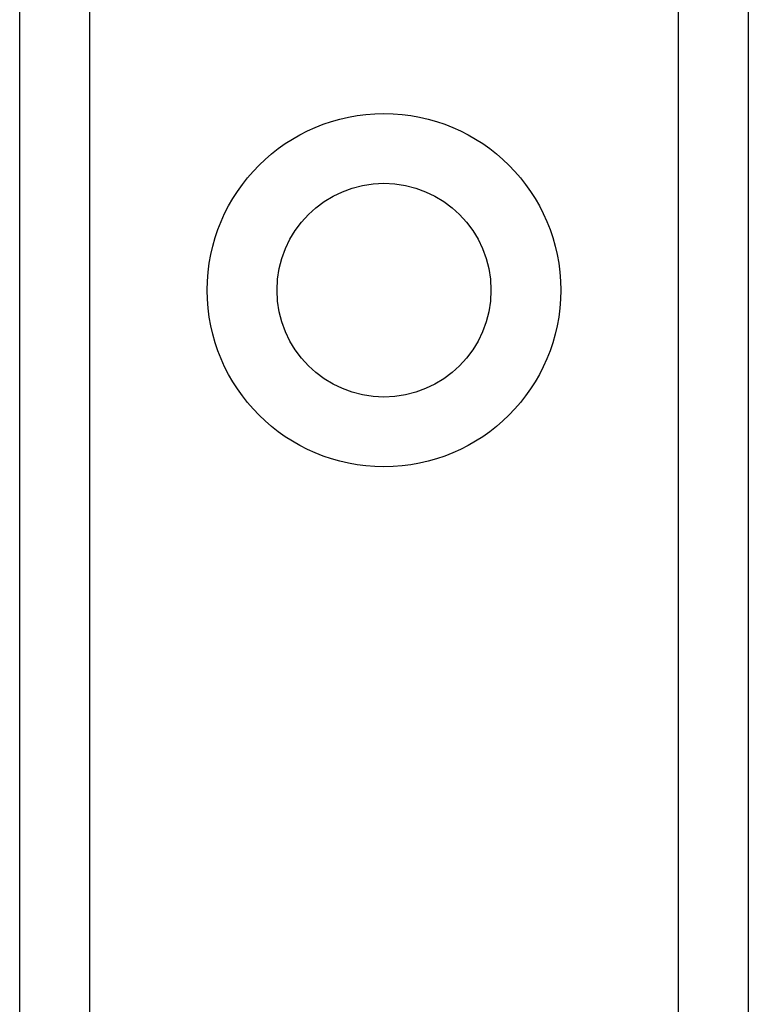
# Model space of a CAD drawing. Header units: inches. Extents: x 4.2 to 80.3, y 5.9 to 52.3.
# Tile 19 of 72: x 22.4 to 23.1, y 19.2 to 20.2. Entities that reach past the tile are written whole.
import ezdxf

# ---------------------------------------------------------------- set-up
doc = ezdxf.new("R2010")
doc.units = ezdxf.units.IN
doc.header["$LTSCALE"] = 5.125904
doc.header["$MEASUREMENT"] = 0
doc.layers.add('Visible Edges(ANSI)', color=7, linetype='Continuous', lineweight=25)
doc.layers.add('Visible Tangent Edges(ANSI)', color=7, linetype='Continuous', lineweight=25)

msp = doc.modelspace()

# ---------------------------------------------------------------- linework, layer by layer
at = {"layer": 'Visible Edges(ANSI)'}
for p, q in [((22.3912, 18.23633), (22.3912, 40.60269)), ((23.11419, 40.60269), (23.11419, 18.23633))]:
    msp.add_line(p, q, dxfattribs=at)
msp.add_circle((22.75269, 19.92292), 0.10613, dxfattribs=at)
at = {"layer": 'Visible Tangent Edges(ANSI)'}
for p, q in [((22.46047, 40.60269), (22.46047, 18.23633)), ((23.04492, 18.23633), (23.04492, 40.60269))]:
    msp.add_line(p, q, dxfattribs=at)
msp.add_circle((22.75269, 19.92292), 0.17541, dxfattribs=at)

doc.saveas('drawing.dxf')
